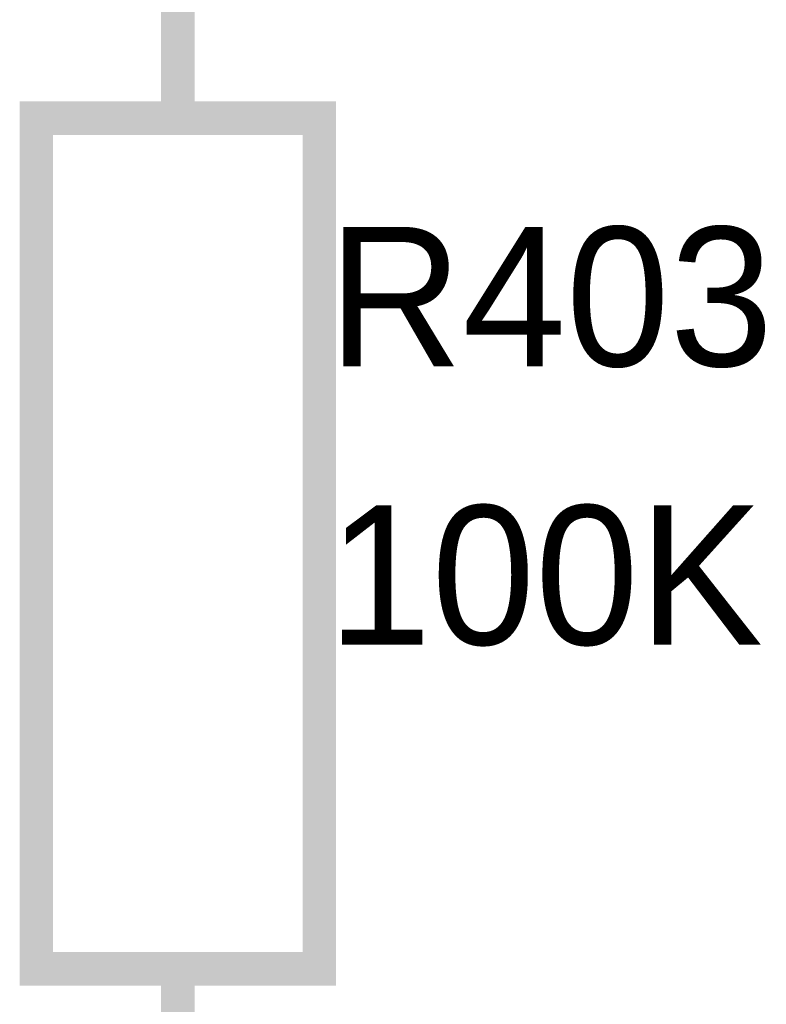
# Model space of a CAD drawing. Header units: inches. Extents: x 0 to 292, y 0 to 193.
# Tile 19 of 189: x 52.73 to 59.42, y 93.14 to 101.96. Entities that reach past the tile are written whole.
import ezdxf

# ---------------------------------------------------------------- set-up
doc = ezdxf.new("R2010")
doc.units = ezdxf.units.IN
doc.layers.add('Sheet', color=255, linetype='Continuous')

msp = doc.modelspace()

# ---------------------------------------------------------------- linework, layer by layer
at = {"layer": 'Sheet'}
for points in [[(54.1453, 101.0809, 0.2997, 0.2997, 0), (54.1453, 103.6148, 0.2997, 0.2997, 0)], [(54.1453, 93.4599, 0.2997, 0.2997, 0), (54.1453, 90.9261, 0.2997, 0.2997, 0)]]:
    msp.add_lwpolyline(points, format="xyseb", dxfattribs=at)
for points in [[(52.8788, 101.0809, 0.2997, 0.2997, 0), (55.4117, 101.0809, 0.2997, 0.2997, 0), (55.4117, 93.4599, 0.2997, 0.2997, 0), (52.8788, 93.4599, 0.2997, 0.2997, 0), (52.8788, 101.0809, 0.2997, 0.2997, 0)], [(52.8788, 101.0809, 0.0991, 0.0991, 0), (52.8788, 93.4599, 0.0991, 0.0991, 0), (55.4117, 93.4599, 0.0991, 0.0991, 0), (55.4117, 101.0809, 0.0991, 0.0991, 0), (52.8788, 101.0809, 0.0991, 0.0991, 0), (52.8788, 101.0809, 0.0991, 0.0991, 0)]]:
    msp.add_lwpolyline(points, format="xyseb", close=True, dxfattribs=at)

# ---------------------------------------------------------------- texts
for s, p in [('R403', (55.4896, 98.8589)), ('100K', (55.4896, 96.3641))]:
    msp.add_text(s, height=1.24743, dxfattribs=at).set_placement(p)

doc.saveas('drawing.dxf')
